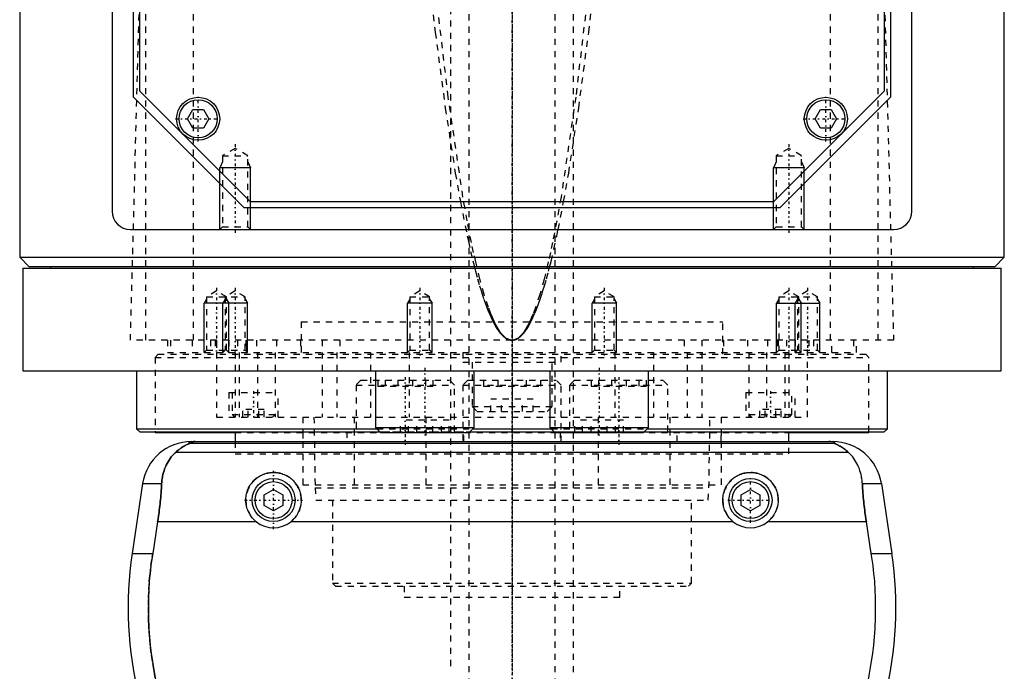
# Model space of a CAD drawing. Extents: x -90 to 90, y -97 to 327.
# Tile 3 of 10: x -80 to 80, y -37 to 69. Entities that reach past the tile are written whole.
import ezdxf

# ---------------------------------------------------------------- set-up
doc = ezdxf.new("R2010")
doc.units = 0
doc.linetypes.add('CENTER', pattern=[1.5, 0.45, -0.5, 0.05, -0.5])
doc.linetypes.add('DASHED', pattern=[2, 1, -1])
for name, color, linetype in [('AM_0', 7, 'CONTINUOUS'), ('AM_10', 7, 'CONTINUOUS'), ('AM_3', 7, 'DASHED'), ('AM_7', 7, 'CENTER')]:
    doc.layers.add(name, color=color, linetype=linetype)

msp = doc.modelspace()

# ---------------------------------------------------------------- linework, layer by layer
at = {"layer": 'AM_0', "color": 7, "linetype": 'CONTINUOUS'}
for p, q in [((-80, 291.5), (-80, 30)), ((-65, 292.5), (-65, 37.5)), ((65, 37.5), (65, 292.5)), ((80, 30), (80, 291.5)), ((-61.5, 56), (-61.5, 141.02)), ((61.5, 141.02), (61.5, 56)), ((-60.5, 57), (-60.5, 139.35)), ((60.5, 139.35), (60.5, 57)), ((-43.5, 38), (-61.5, 56)), ((-42.5, 39), (-60.5, 57)), ((60.5, 57), (42.5, 39)), ((61.5, 56), (43.5, 38)), ((-52.73, 52.5), (-51.87, 54)), ((-51.87, 54), (-50.13, 54)), ((-50.13, 54), (-49.27, 52.5)), ((49.27, 52.5), (50.13, 54)), ((50.13, 54), (51.87, 54)), ((51.87, 54), (52.73, 52.5)), ((-51.87, 51), (-52.73, 52.5)), ((-49.27, 52.5), (-50.13, 51)), ((50.13, 51), (49.27, 52.5)), ((52.73, 52.5), (51.87, 51)), ((-50.13, 51), (-51.87, 51)), ((51.87, 51), (50.13, 51)), ((42.5, 39), (-42.5, 39)), ((43.5, 38), (-43.5, 38)), ((-62, 34.5), (62, 34.5)), ((-80, 30), (-78.5, 28.5)), ((-80, 30), (80, 30)), ((78.5, 28.5), (80, 30)), ((-79.5, 28.2), (-79.5, 11.5)), ((-79.5, 28.2), (79.5, 28.2)), ((-78.5, 28.5), (78.5, 28.5)), ((-75, 28.5), (-75, 28.2)), ((75, 28.2), (75, 28.5)), ((79.5, 11.5), (79.5, 28.2)), ((-79.5, 11.5), (79.5, 11.5)), ((-61, 11.5), (-61, 2.08)), ((-22.16, 11.5), (-22.16, 2.3)), ((-6.16, 2.3), (-6.16, 11.5)), ((6.16, 11.5), (6.16, 2.3)), ((22.16, 2.3), (22.16, 11.5)), ((61, 2.08), (61, 11.5)), ((-61, 2.08), (-60.5, 1.58)), ((-61, 2.08), (-21.94, 2.08)), ((-22.16, 2.3), (-21.36, 1.5)), ((-22.16, 2.3), (-6.16, 2.3)), ((-6.96, 1.5), (-6.16, 2.3)), ((-6.38, 2.08), (6.38, 2.08)), ((6.16, 2.3), (6.96, 1.5)), ((6.16, 2.3), (22.16, 2.3)), ((21.36, 1.5), (22.16, 2.3)), ((21.94, 2.08), (61, 2.08)), ((60.5, 1.58), (61, 2.08)), ((-60.5, 1.58), (-21.44, 1.58)), ((-58, 1.58), (-58, 1.5)), ((-58, 1.5), (-45.03, 1.5)), ((-52.11, 0), (52.11, 0)), ((-45, 1.58), (-45, 0)), ((-21.36, 1.5), (-6.96, 1.5)), ((-6.88, 1.58), (6.88, 1.58)), ((6.96, 1.5), (21.36, 1.5)), ((21.44, 1.58), (60.5, 1.58)), ((45, 0), (45, 1.58)), ((45.03, 1.5), (58, 1.5)), ((58, 1.5), (58, 1.58)), ((-52.38, -0.25), (52.38, -0.25)), ((-54.6, -1.69), (54.6, -1.69)), ((-60.02, -6.81), (-61.72, -18.16)), ((-60.02, -6.81), (-56.93, -6.81)), ((-40.25, -8.63), (-38.75, -7.77)), ((-38.75, -7.77), (-37.25, -8.63)), ((37.25, -8.63), (38.75, -7.77)), ((38.75, -7.77), (40.25, -8.63)), ((56.93, -6.81), (60.02, -6.81)), ((60.02, -6.81), (61.72, -18.16)), ((-40.25, -10.37), (-40.25, -8.63)), ((-37.25, -8.63), (-37.25, -10.37)), ((37.25, -10.37), (37.25, -8.63)), ((40.25, -8.63), (40.25, -10.37)), ((-38.75, -11.23), (-40.25, -10.37)), ((-37.25, -10.37), (-38.75, -11.23)), ((38.75, -11.23), (37.25, -10.37)), ((40.25, -10.37), (38.75, -11.23)), ((-57.58, -13.03), (-58.39, -18.16)), ((-41.54, -13.03), (-57.58, -13.03)), ((35.96, -13.03), (-35.96, -13.03)), ((57.58, -13.03), (41.54, -13.03)), ((58.39, -18.16), (57.58, -13.03)), ((-61.72, -18.16), (-58.39, -18.16)), ((58.39, -18.16), (61.72, -18.16))]:
    msp.add_line(p, q, dxfattribs=at)
for points in [[(-51.49, 0, 0), (-51.5, 0, 0), (-51.51, 0, 0), (-51.52, 0, 0), (-51.52, 0, 0), (-51.53, 0, 0), (-51.53, 0, 0), (-51.54, 0, 0), (-51.55, 0, 0), (-51.56, 0, 0), (-51.57, 0, 0), (-51.57, 0, 0), (-51.58, 0, 0), (-51.59, 0, 0), (-51.6, 0, 0), (-51.6, 0, 0), (-51.61, 0, 0), (-51.62, 0, 0), (-51.63, 0, 0), (-51.63, 0, 0), (-51.64, 0, 0), (-51.65, 0, 0), (-51.65, 0, 0), (-51.66, 0, 0), (-51.67, 0, 0), (-51.67, 0, 0), (-51.68, 0, 0), (-51.68, 0, 0), (-51.69, 0, 0), (-51.7, 0, 0), (-51.7, 0, 0), (-51.71, 0, 0), (-51.72, 0, 0), (-51.72, 0, 0), (-51.73, 0, 0), (-51.73, 0, 0), (-51.74, 0, 0), (-51.75, 0, 0), (-51.76, 0, 0), (-51.76, -0.01, 0), (-51.77, -0.01, 0), (-51.77, -0.01, 0), (-51.78, -0.01, 0), (-51.78, -0.01, 0), (-51.79, -0.01, 0), (-51.8, -0.01, 0), (-51.8, -0.01, 0), (-51.81, -0.01, 0), (-51.81, -0.01, 0), (-51.82, -0.01, 0), (-51.82, -0.01, 0), (-51.84, -0.01, 0), (-51.87, -0.01, 0), (-51.89, -0.01, 0), (-51.91, -0.01, 0), (-51.93, -0.01, 0), (-51.96, -0.02, 0), (-51.99, -0.02, 0), (-52.01, -0.02, 0), (-52.04, -0.02, 0), (-52.05, -0.03, 0), (-52.06, -0.03, 0), (-52.08, -0.03, 0), (-52.1, -0.03, 0), (-52.1, -0.03, 0), (-52.11, -0.03, 0), (-52.13, -0.04, 0), (-52.15, -0.04, 0), (-52.15, -0.04, 0), (-52.16, -0.04, 0), (-52.17, -0.04, 0), (-52.19, -0.04, 0), (-52.23, -0.05, 0), (-52.3, -0.07, 0), (-52.35, -0.08, 0), (-52.39, -0.1, 0), (-52.41, -0.11, 0), (-52.42, -0.12, 0), (-52.43, -0.13, 0), (-52.45, -0.14, 0), (-52.45, -0.16, 0), (-52.45, -0.17, 0), (-52.45, -0.19, 0), (-52.44, -0.2, 0), (-52.44, -0.21, 0), (-52.43, -0.22, 0), (-52.41, -0.23, 0), (-52.39, -0.25, 0), (-52.38, -0.25, 0)], [(52.38, -0.25, 0), (52.39, -0.25, 0), (52.41, -0.23, 0), (52.43, -0.22, 0), (52.44, -0.21, 0), (52.44, -0.2, 0), (52.45, -0.19, 0), (52.45, -0.17, 0), (52.45, -0.16, 0), (52.45, -0.14, 0), (52.43, -0.13, 0), (52.42, -0.12, 0), (52.41, -0.11, 0), (52.39, -0.1, 0), (52.35, -0.08, 0), (52.3, -0.07, 0), (52.23, -0.05, 0), (52.19, -0.04, 0), (52.17, -0.04, 0), (52.16, -0.04, 0), (52.15, -0.04, 0), (52.15, -0.04, 0), (52.13, -0.04, 0), (52.11, -0.03, 0), (52.1, -0.03, 0), (52.1, -0.03, 0), (52.08, -0.03, 0), (52.06, -0.03, 0), (52.05, -0.03, 0), (52.04, -0.02, 0), (52.01, -0.02, 0), (51.99, -0.02, 0), (51.96, -0.02, 0), (51.93, -0.01, 0), (51.91, -0.01, 0), (51.89, -0.01, 0), (51.87, -0.01, 0), (51.84, -0.01, 0), (51.82, -0.01, 0), (51.82, -0.01, 0), (51.81, -0.01, 0), (51.81, -0.01, 0), (51.8, -0.01, 0), (51.8, -0.01, 0), (51.79, -0.01, 0), (51.78, -0.01, 0), (51.78, -0.01, 0), (51.77, -0.01, 0), (51.77, -0.01, 0), (51.76, -0.01, 0), (51.76, 0, 0), (51.75, 0, 0), (51.74, 0, 0), (51.73, 0, 0), (51.73, 0, 0), (51.72, 0, 0), (51.72, 0, 0), (51.71, 0, 0), (51.7, 0, 0), (51.7, 0, 0), (51.69, 0, 0), (51.68, 0, 0), (51.68, 0, 0), (51.67, 0, 0), (51.67, 0, 0), (51.66, 0, 0), (51.65, 0, 0), (51.65, 0, 0), (51.64, 0, 0), (51.63, 0, 0), (51.63, 0, 0), (51.62, 0, 0), (51.61, 0, 0), (51.6, 0, 0), (51.6, 0, 0), (51.59, 0, 0), (51.58, 0, 0), (51.57, 0, 0), (51.57, 0, 0), (51.56, 0, 0), (51.55, 0, 0), (51.54, 0, 0), (51.53, 0, 0), (51.53, 0, 0), (51.52, 0, 0), (51.52, 0, 0), (51.51, 0, 0), (51.5, 0, 0), (51.49, 0, 0)], [(-52.38, -0.25, 0), (-52.38, -0.25, 0), (-52.38, -0.26, 0), (-52.38, -0.26, 0), (-52.38, -0.26, 0), (-52.38, -0.26, 0), (-52.38, -0.26, 0), (-52.38, -0.27, 0), (-52.38, -0.27, 0), (-52.38, -0.27, 0), (-52.39, -0.27, 0), (-52.39, -0.28, 0), (-52.39, -0.28, 0), (-52.4, -0.28, 0), (-52.41, -0.28, 0), (-52.41, -0.29, 0), (-52.42, -0.29, 0), (-52.43, -0.3, 0), (-52.43, -0.3, 0), (-52.44, -0.3, 0), (-52.45, -0.31, 0), (-52.46, -0.31, 0), (-52.46, -0.31, 0), (-52.47, -0.32, 0), (-52.48, -0.32, 0), (-52.49, -0.33, 0), (-52.5, -0.33, 0), (-52.5, -0.33, 0), (-52.51, -0.34, 0), (-52.53, -0.34, 0), (-52.54, -0.35, 0), (-52.55, -0.35, 0), (-52.57, -0.36, 0), (-52.57, -0.36, 0), (-52.58, -0.37, 0), (-52.6, -0.37, 0), (-52.61, -0.38, 0), (-52.66, -0.4, 0), (-52.76, -0.45, 0), (-52.88, -0.51, 0), (-53, -0.57, 0), (-53.06, -0.6, 0), (-53.13, -0.64, 0), (-53.27, -0.72, 0), (-53.43, -0.81, 0), (-53.59, -0.91, 0), (-53.76, -1.02, 0), (-53.94, -1.15, 0), (-54.03, -1.21, 0), (-54.12, -1.29, 0), (-54.31, -1.44, 0), (-54.5, -1.6, 0), (-54.6, -1.69, 0)], [(54.6, -1.69, 0), (54.51, -1.61, 0), (54.32, -1.45, 0), (54.14, -1.31, 0), (54.06, -1.24, 0), (53.97, -1.17, 0), (53.8, -1.05, 0), (53.63, -0.94, 0), (53.48, -0.84, 0), (53.33, -0.75, 0), (53.18, -0.67, 0), (53.12, -0.63, 0), (53.05, -0.59, 0), (52.93, -0.53, 0), (52.81, -0.48, 0), (52.7, -0.42, 0), (52.64, -0.4, 0), (52.63, -0.39, 0), (52.61, -0.38, 0), (52.6, -0.38, 0), (52.6, -0.37, 0), (52.58, -0.37, 0), (52.57, -0.36, 0), (52.55, -0.35, 0), (52.54, -0.35, 0), (52.52, -0.34, 0), (52.52, -0.34, 0), (52.51, -0.33, 0), (52.5, -0.33, 0), (52.48, -0.32, 0), (52.48, -0.32, 0), (52.47, -0.32, 0), (52.46, -0.31, 0), (52.45, -0.31, 0), (52.44, -0.3, 0), (52.44, -0.3, 0), (52.43, -0.3, 0), (52.42, -0.29, 0), (52.41, -0.29, 0), (52.4, -0.28, 0), (52.4, -0.28, 0), (52.39, -0.28, 0), (52.39, -0.28, 0), (52.39, -0.27, 0), (52.38, -0.27, 0), (52.38, -0.27, 0), (52.38, -0.26, 0), (52.38, -0.26, 0), (52.38, -0.26, 0), (52.38, -0.26, 0), (52.38, -0.26, 0), (52.38, -0.25, 0), (52.38, -0.25, 0)], [(-54.6, -1.69, 0), (-54.72, -1.8, 0), (-54.94, -2.02, 0), (-55.16, -2.25, 0), (-55.26, -2.37, 0), (-55.36, -2.49, 0), (-55.55, -2.74, 0), (-55.73, -3, 0), (-55.9, -3.27, 0), (-56.06, -3.55, 0), (-56.2, -3.83, 0), (-56.27, -3.98, 0), (-56.33, -4.12, 0), (-56.45, -4.42, 0), (-56.55, -4.72, 0), (-56.65, -5.03, 0), (-56.73, -5.34, 0), (-56.8, -5.66, 0), (-56.82, -5.83, 0), (-56.85, -5.99, 0), (-56.89, -6.32, 0), (-56.92, -6.65, 0), (-56.93, -6.81, 0)], [(56.93, -6.81, 0), (56.92, -6.65, 0), (56.89, -6.32, 0), (56.85, -5.99, 0), (56.82, -5.83, 0), (56.8, -5.66, 0), (56.73, -5.34, 0), (56.65, -5.03, 0), (56.55, -4.72, 0), (56.45, -4.42, 0), (56.33, -4.12, 0), (56.27, -3.97, 0), (56.2, -3.83, 0), (56.06, -3.55, 0), (55.9, -3.27, 0), (55.73, -3, 0), (55.55, -2.74, 0), (55.36, -2.49, 0), (55.26, -2.37, 0), (55.16, -2.25, 0), (54.94, -2.02, 0), (54.72, -1.8, 0), (54.6, -1.69, 0)], [(-41.54, -13.03, 0), (-41.62, -12.97, 0), (-41.77, -12.83, 0), (-41.92, -12.69, 0), (-41.99, -12.62, 0), (-42.06, -12.55, 0), (-42.2, -12.39, 0), (-42.33, -12.23, 0), (-42.45, -12.06, 0), (-42.57, -11.89, 0), (-42.67, -11.7, 0), (-42.72, -11.61, 0), (-42.77, -11.52, 0), (-42.86, -11.32, 0), (-42.95, -11.13, 0), (-43.02, -10.93, 0), (-43.08, -10.73, 0), (-43.13, -10.52, 0), (-43.15, -10.42, 0), (-43.18, -10.32, 0), (-43.21, -10.11, 0), (-43.23, -9.91, 0), (-43.24, -9.81, 0), (-43.25, -9.71, 0), (-43.25, -9.51, 0), (-43.25, -9.31, 0), (-43.24, -9.21, 0), (-43.23, -9.11, 0), (-43.21, -8.91, 0), (-43.18, -8.7, 0), (-43.14, -8.5, 0), (-43.09, -8.3, 0), (-43.03, -8.1, 0), (-42.99, -8.01, 0), (-42.96, -7.91, 0), (-42.88, -7.72, 0), (-42.8, -7.53, 0), (-42.7, -7.34, 0), (-42.6, -7.17, 0), (-42.49, -6.99, 0), (-42.43, -6.91, 0), (-42.37, -6.83, 0), (-42.25, -6.67, 0), (-42.12, -6.52, 0), (-41.98, -6.37, 0), (-41.84, -6.23, 0), (-41.7, -6.1, 0), (-41.62, -6.03, 0), (-41.54, -5.97, 0), (-41.38, -5.85, 0), (-41.21, -5.73, 0), (-41.03, -5.62, 0), (-40.85, -5.52, 0), (-40.67, -5.43, 0), (-40.57, -5.38, 0), (-40.47, -5.34, 0), (-40.28, -5.27, 0), (-40.08, -5.2, 0), (-39.87, -5.14, 0), (-39.67, -5.1, 0), (-39.46, -5.06, 0), (-39.36, -5.04, 0), (-39.26, -5.03, 0), (-39.05, -5.01, 0), (-38.85, -5, 0), (-38.75, -5, 0), (-38.65, -5, 0), (-38.45, -5.01, 0), (-38.24, -5.03, 0), (-38.14, -5.04, 0), (-38.04, -5.06, 0), (-37.83, -5.1, 0), (-37.63, -5.14, 0), (-37.42, -5.2, 0), (-37.22, -5.27, 0), (-37.03, -5.34, 0), (-36.93, -5.38, 0), (-36.83, -5.43, 0), (-36.65, -5.52, 0), (-36.47, -5.62, 0), (-36.29, -5.73, 0), (-36.12, -5.85, 0), (-35.96, -5.97, 0), (-35.88, -6.03, 0), (-35.8, -6.1, 0), (-35.66, -6.23, 0), (-35.52, -6.37, 0), (-35.38, -6.52, 0), (-35.25, -6.67, 0), (-35.13, -6.83, 0), (-35.07, -6.91, 0), (-35.01, -6.99, 0), (-34.9, -7.17, 0), (-34.8, -7.34, 0), (-34.7, -7.53, 0), (-34.62, -7.72, 0), (-34.54, -7.91, 0), (-34.51, -8.01, 0), (-34.47, -8.1, 0), (-34.41, -8.3, 0), (-34.36, -8.5, 0), (-34.32, -8.7, 0), (-34.29, -8.91, 0), (-34.27, -9.11, 0), (-34.26, -9.21, 0), (-34.25, -9.31, 0), (-34.25, -9.51, 0), (-34.25, -9.71, 0), (-34.26, -9.81, 0), (-34.27, -9.91, 0), (-34.29, -10.11, 0), (-34.32, -10.32, 0), (-34.35, -10.42, 0), (-34.37, -10.52, 0), (-34.42, -10.73, 0), (-34.48, -10.93, 0), (-34.55, -11.13, 0), (-34.64, -11.32, 0), (-34.73, -11.52, 0), (-34.78, -11.61, 0), (-34.83, -11.7, 0), (-34.93, -11.89, 0), (-35.05, -12.06, 0), (-35.17, -12.23, 0), (-35.3, -12.39, 0), (-35.44, -12.55, 0), (-35.51, -12.62, 0), (-35.58, -12.69, 0), (-35.73, -12.83, 0), (-35.88, -12.97, 0), (-35.96, -13.03, 0)], [(35.96, -13.03, 0), (35.88, -12.97, 0), (35.73, -12.83, 0), (35.58, -12.69, 0), (35.51, -12.62, 0), (35.44, -12.55, 0), (35.3, -12.39, 0), (35.17, -12.23, 0), (35.05, -12.06, 0), (34.93, -11.89, 0), (34.83, -11.7, 0), (34.78, -11.61, 0), (34.73, -11.52, 0), (34.64, -11.32, 0), (34.55, -11.13, 0), (34.48, -10.93, 0), (34.42, -10.73, 0), (34.37, -10.52, 0), (34.35, -10.42, 0), (34.32, -10.32, 0), (34.29, -10.11, 0), (34.27, -9.91, 0), (34.26, -9.81, 0), (34.25, -9.71, 0), (34.25, -9.51, 0), (34.25, -9.31, 0), (34.26, -9.21, 0), (34.27, -9.11, 0), (34.29, -8.91, 0), (34.32, -8.7, 0), (34.36, -8.5, 0), (34.41, -8.3, 0), (34.47, -8.1, 0), (34.51, -8.01, 0), (34.54, -7.91, 0), (34.62, -7.72, 0), (34.7, -7.53, 0), (34.8, -7.34, 0), (34.9, -7.17, 0), (35.01, -6.99, 0), (35.07, -6.91, 0), (35.13, -6.83, 0), (35.25, -6.67, 0), (35.38, -6.52, 0), (35.52, -6.37, 0), (35.66, -6.23, 0), (35.8, -6.1, 0), (35.88, -6.03, 0), (35.96, -5.97, 0), (36.12, -5.85, 0), (36.29, -5.73, 0), (36.47, -5.62, 0), (36.65, -5.52, 0), (36.83, -5.43, 0), (36.93, -5.38, 0), (37.03, -5.34, 0), (37.22, -5.27, 0), (37.42, -5.2, 0), (37.63, -5.14, 0), (37.83, -5.1, 0), (38.04, -5.06, 0), (38.14, -5.04, 0), (38.24, -5.03, 0), (38.45, -5.01, 0), (38.65, -5, 0), (38.75, -5, 0), (38.85, -5, 0), (39.05, -5.01, 0), (39.26, -5.03, 0), (39.36, -5.04, 0), (39.46, -5.06, 0), (39.67, -5.1, 0), (39.87, -5.14, 0), (40.08, -5.2, 0), (40.28, -5.27, 0), (40.47, -5.34, 0), (40.57, -5.38, 0), (40.67, -5.43, 0), (40.85, -5.52, 0), (41.03, -5.62, 0), (41.21, -5.73, 0), (41.38, -5.85, 0), (41.54, -5.97, 0), (41.62, -6.03, 0), (41.7, -6.1, 0), (41.84, -6.23, 0), (41.98, -6.37, 0), (42.12, -6.52, 0), (42.25, -6.67, 0), (42.37, -6.83, 0), (42.43, -6.91, 0), (42.49, -6.99, 0), (42.6, -7.17, 0), (42.7, -7.34, 0), (42.8, -7.53, 0), (42.88, -7.72, 0), (42.96, -7.91, 0), (42.99, -8.01, 0), (43.03, -8.1, 0), (43.09, -8.3, 0), (43.14, -8.5, 0), (43.18, -8.7, 0), (43.21, -8.91, 0), (43.23, -9.11, 0), (43.24, -9.21, 0), (43.25, -9.31, 0), (43.25, -9.51, 0), (43.25, -9.71, 0), (43.24, -9.81, 0), (43.23, -9.91, 0), (43.21, -10.11, 0), (43.18, -10.32, 0), (43.15, -10.42, 0), (43.13, -10.52, 0), (43.08, -10.73, 0), (43.02, -10.93, 0), (42.95, -11.13, 0), (42.86, -11.32, 0), (42.77, -11.52, 0), (42.72, -11.61, 0), (42.67, -11.7, 0), (42.57, -11.89, 0), (42.45, -12.06, 0), (42.33, -12.23, 0), (42.2, -12.39, 0), (42.06, -12.55, 0), (41.99, -12.62, 0), (41.92, -12.69, 0), (41.77, -12.83, 0), (41.62, -12.97, 0), (41.54, -13.03, 0)], [(-56.93, -6.81, 0), (-56.94, -6.99, 0), (-56.96, -7.33, 0), (-56.98, -7.68, 0), (-56.99, -7.85, 0), (-57, -8.03, 0), (-57.03, -8.37, 0), (-57.06, -8.72, 0), (-57.09, -9.07, 0), (-57.12, -9.42, 0), (-57.15, -9.77, 0), (-57.17, -9.94, 0), (-57.19, -10.12, 0), (-57.23, -10.46, 0), (-57.27, -10.81, 0), (-57.31, -11.15, 0), (-57.36, -11.5, 0), (-57.4, -11.84, 0), (-57.43, -12.01, 0), (-57.45, -12.18, 0), (-57.5, -12.52, 0), (-57.55, -12.86, 0), (-57.58, -13.03, 0)], [(57.58, -13.03, 0), (57.55, -12.86, 0), (57.5, -12.52, 0), (57.45, -12.18, 0), (57.43, -12.01, 0), (57.4, -11.84, 0), (57.36, -11.5, 0), (57.31, -11.15, 0), (57.27, -10.81, 0), (57.23, -10.46, 0), (57.19, -10.12, 0), (57.17, -9.94, 0), (57.15, -9.77, 0), (57.12, -9.42, 0), (57.09, -9.07, 0), (57.06, -8.72, 0), (57.03, -8.37, 0), (57, -8.03, 0), (56.99, -7.85, 0), (56.98, -7.68, 0), (56.96, -7.33, 0), (56.94, -6.99, 0), (56.93, -6.81, 0)], [(-58.39, -18.16, 0), (-58.5, -18.82, 0), (-58.67, -20.16, 0), (-58.82, -21.48, 0), (-58.88, -22.14, 0), (-58.94, -22.8, 0), (-59.02, -24.1, 0), (-59.07, -25.38, 0), (-59.09, -26.64, 0), (-59.09, -27.88, 0), (-59.06, -29.15, 0), (-59.03, -29.79, 0), (-58.99, -30.44, 0), (-58.9, -31.75, 0), (-58.78, -33.07, 0), (-58.62, -34.4, 0), (-58.43, -35.73, 0), (-58.21, -37.05, 0), (-58.09, -37.72, 0), (-57.96, -38.38, 0), (-57.68, -39.69, 0), (-57.37, -40.98, 0), (-57.2, -41.62, 0)], [(57.2, -41.62, 0), (57.37, -40.98, 0), (57.68, -39.69, 0), (57.96, -38.38, 0), (58.09, -37.72, 0), (58.21, -37.05, 0), (58.43, -35.73, 0), (58.62, -34.4, 0), (58.78, -33.07, 0), (58.9, -31.75, 0), (58.99, -30.44, 0), (59.03, -29.79, 0), (59.06, -29.15, 0), (59.09, -27.88, 0), (59.09, -26.64, 0), (59.07, -25.38, 0), (59.02, -24.1, 0), (58.94, -22.8, 0), (58.88, -22.14, 0), (58.82, -21.48, 0), (58.67, -20.16, 0), (58.5, -18.82, 0), (58.39, -18.16, 0)]]:
    msp.add_polyline3d(points, dxfattribs=at)
for centre, radius in [((-51, 52.5), 3.5), ((51, 52.5), 3.5), ((-51, 52.5), 3.1), ((51, 52.5), 3.1), ((-38.75, -9.5), 3.5), ((38.75, -9.5), 3.5), ((-38.75, -9.5), 3), ((38.75, -9.5), 3)]:
    msp.add_circle(centre, radius, dxfattribs=at)
for centre, radius, start, end in [((-62, 37.5), 3, 180, 270), ((62, 37.5), 3, 270, 0), ((-52.11, -8), 8, 90, 171.467), ((52.11, -8), 8, 8.533, 90), ((-38.75, -9.5), 4.5, 231.7104, 308.2896), ((38.75, -9.5), 4.5, 231.7104, 308.2896), ((-2.39, -27.06), 60, 171.467, 194.0378), ((2.39, -27.06), 60, 345.9622, 8.533)]:
    msp.add_arc(centre, radius, start, end, dxfattribs=at)
at = {"layer": 'AM_10', "color": 7, "linetype": 'CONTINUOUS'}
for p, q in [((-47.07, 45.5), (-47.5, 44.5)), ((-42.93, 45.5), (-42.5, 44.5)), ((42.93, 45.5), (42.5, 44.5)), ((47.07, 45.5), (47.5, 44.5)), ((-42.5, 44.5), (-47.5, 44.5)), ((-47.5, 34.5), (-47.5, 44.5)), ((-42.5, 34.5), (-42.5, 44.5)), ((47.5, 44.5), (42.5, 44.5)), ((42.5, 34.5), (42.5, 44.5)), ((47.5, 34.5), (47.5, 44.5)), ((-49.62, 23.16), (-50, 22.5)), ((-50, 14.5), (-50, 22.5)), ((-43, 22.5), (-50, 22.5)), ((-46.62, 23.16), (-47, 22.5)), ((-47, 14.5), (-47, 22.5)), ((-46.38, 23.16), (-46, 22.5)), ((-46, 14.5), (-46, 22.5)), ((-43.38, 23.16), (-43, 22.5)), ((-43, 14.5), (-43, 22.5)), ((-16.62, 23.16), (-17, 22.5)), ((-13, 22.5), (-17, 22.5)), ((-17, 14.5), (-17, 22.5)), ((-13.38, 23.16), (-13, 22.5)), ((-13, 14.5), (-13, 22.5)), ((13.38, 23.16), (13, 22.5)), ((17, 22.5), (13, 22.5)), ((13, 14.5), (13, 22.5)), ((16.62, 23.16), (17, 22.5)), ((17, 14.5), (17, 22.5)), ((43.38, 23.16), (43, 22.5)), ((43, 14.5), (43, 22.5)), ((43, 22.5), (50, 22.5)), ((46.38, 23.16), (46, 22.5)), ((46, 14.5), (46, 22.5)), ((46.62, 23.16), (47, 22.5)), ((47, 14.5), (47, 22.5)), ((49.62, 23.16), (50, 22.5)), ((50, 14.5), (50, 22.5))]:
    msp.add_line(p, q, dxfattribs=at)
at = {"layer": 'AM_3', "color": 6, "linetype": 'DASHED'}
for p, q in [((-7, 307.5), (-7, -77.5)), ((7, -77.5), (7, 307.5)), ((-10, 296.5), (-10, -37.5)), ((10, -37.5), (10, 296.5)), ((-51.74, 16.5), (-51.74, 77.05)), ((51.74, 16.5), (51.74, 77.05)), ((-59.5, 16.5), (-59.5, 75.49)), ((59.5, 16.5), (59.5, 75.49)), ((-62, 16.5), (-60.5, 73.35)), ((60.5, 73.35), (62, 16.5)), ((-45, 47.69), (-47.07, 46.5)), ((-47.07, 46.5), (-47.07, 34.93)), ((-47.07, 46.5), (-42.93, 46.5)), ((-42.93, 46.5), (-45, 47.69)), ((-42.93, 34.93), (-42.93, 46.5)), ((45, 47.69), (42.93, 46.5)), ((42.93, 46.5), (42.93, 34.93)), ((42.93, 46.5), (47.07, 46.5)), ((47.07, 46.5), (45, 47.69)), ((47.07, 34.93), (47.07, 46.5)), ((-8.39, 39.04), (-7.27, 33.39)), ((7.5, 34.51), (8.39, 39.04)), ((-47.07, 34.93), (-47.5, 34.5)), ((-47.07, 34.93), (-42.93, 34.93)), ((-42.5, 34.5), (-42.93, 34.93)), ((42.93, 34.93), (42.5, 34.5)), ((42.93, 34.93), (47.07, 34.93)), ((47.5, 34.5), (47.07, 34.93)), ((-6.17, 28.66), (-6.1, 28.39)), ((-48, 24.5), (-49.62, 23.56)), ((-46.38, 23.56), (-48, 24.5)), ((-45, 24.5), (-46.62, 23.56)), ((-43.38, 23.56), (-45, 24.5)), ((-15, 24.5), (-16.62, 23.56)), ((-13.38, 23.56), (-15, 24.5)), ((15, 24.5), (13.38, 23.56)), ((16.62, 23.56), (15, 24.5)), ((45, 24.5), (43.38, 23.56)), ((46.62, 23.56), (45, 24.5)), ((48, 24.5), (46.38, 23.56)), ((49.62, 23.56), (48, 24.5)), ((-49.62, 23.56), (-49.62, 14.88)), ((-49.62, 23.56), (-43.38, 23.56)), ((-46.62, 23.56), (-46.62, 14.88)), ((-46.38, 14.88), (-46.38, 23.56)), ((-43.38, 14.88), (-43.38, 23.56)), ((-16.62, 23.56), (-16.62, 14.88)), ((-16.62, 23.56), (-13.38, 23.56)), ((-13.38, 14.88), (-13.38, 23.56)), ((13.38, 23.56), (13.38, 14.88)), ((13.38, 23.56), (16.62, 23.56)), ((16.62, 14.88), (16.62, 23.56)), ((43.38, 23.56), (43.38, 14.88)), ((43.38, 23.56), (49.62, 23.56)), ((46.38, 23.56), (46.38, 14.88)), ((46.62, 14.88), (46.62, 23.56)), ((49.62, 14.88), (49.62, 23.56)), ((-34.25, 19.5), (34.25, 19.5)), ((-34.25, 19.5), (-34.25, 14.2)), ((-34.25, 19.5), (0, 19.5)), ((34.25, 14.2), (34.25, 19.5)), ((62, 16.5), (-62, 16.5)), ((-56, 16.5), (-56, 14.5)), ((-55.47, 16.5), (-55.47, 14.5)), ((-52, 16.5), (-52, 14.5)), ((-49, 16.5), (-49, 14.5)), ((-48.25, 16.5), (-48.25, 14.5)), ((-48, 16.5), (-48, 4)), ((-46, 16.5), (-46, 14.5)), ((-44.59, 16.5), (-44.59, 14.5)), ((-43.24, 16.5), (-43.24, 14.5)), ((-43.09, 14.5), (-43.09, 16.5)), ((-41.5, 16.5), (-41.5, 14.5)), ((-38.29, 16.5), (-38.29, 14.5)), ((-34.38, 16.5), (-34.38, 14.5)), ((-30.84, 16.5), (-30.84, 14.5)), ((-28, 16.5), (-28, 14.5)), ((28, 16.5), (28, 14.5)), ((30.84, 16.5), (30.84, 14.5)), ((34.38, 16.5), (34.38, 14.5)), ((38.29, 16.5), (38.29, 14.5)), ((41.5, 16.5), (41.5, 14.5)), ((43.09, 16.5), (43.09, 14.5)), ((43.24, 16.5), (43.24, 14.5)), ((44.59, 16.5), (44.59, 14.5)), ((46, 16.5), (46, 14.5)), ((48, 4), (48, 16.5)), ((48.25, 16.5), (48.25, 14.5)), ((49, 16.5), (49, 14.5)), ((52, 14.5), (52, 16.5)), ((55.47, 16.5), (55.47, 14.5)), ((56, 14.5), (56, 16.5)), ((-56, 14.5), (56, 14.5)), ((-49.62, 14.88), (-50, 14.5)), ((-49.62, 14.88), (-43.38, 14.88)), ((-46.62, 14.88), (-47, 14.5)), ((-46, 14.5), (-46.38, 14.88)), ((-45, 14.5), (-45, 4)), ((-44.34, 14.5), (-44.34, 4)), ((-43, 14.5), (-43.38, 14.88)), ((-41.36, 14.5), (-41.36, 4)), ((-38.5, 14.5), (-38.5, 4)), ((-30.85, 14.5), (-30.85, 4)), ((-28.48, 14.5), (-28.48, 4)), ((-23, 14.5), (-23, 4)), ((-16.62, 14.88), (-17, 14.5)), ((-16.7, 14.5), (-16.7, 4)), ((-16.62, 14.88), (-13.38, 14.88)), ((-13, 14.5), (-13.38, 14.88)), ((-8, 14.5), (-8, 12.9)), ((0, 14.5), (0, 4)), ((8, 12.9), (8, 14.5)), ((13.38, 14.88), (13, 14.5)), ((13.38, 14.88), (16.62, 14.88)), ((17, 14.5), (16.62, 14.88)), ((16.7, 14.5), (16.7, 4)), ((23, 14.5), (23, 4)), ((28.48, 14.5), (28.48, 4)), ((30.85, 14.5), (30.85, 4)), ((38.5, 14.5), (38.5, 4)), ((41.36, 14.5), (41.36, 4)), ((43.38, 14.88), (43, 14.5)), ((43.38, 14.88), (49.62, 14.88)), ((44.34, 14.5), (44.34, 4)), ((45, 14.5), (45, 4)), ((46.38, 14.88), (46, 14.5)), ((47, 14.5), (46.62, 14.88)), ((50, 14.5), (49.62, 14.88)), ((-57.5, 14.2), (-58, 13.7)), ((-58, 13.7), (-58, 1.58)), ((-58, 13.7), (58, 13.7)), ((-57.5, 14.2), (57.5, 14.2)), ((-8, 12.9), (8, 12.9)), ((-6.5, 12.9), (-6.5, 5.7)), ((6.5, 5.7), (6.5, 12.9)), ((58, 13.7), (57.5, 14.2)), ((58, 1.58), (58, 13.7)), ((-24.54, 10), (-25.34, 9.2)), ((-24.54, 10), (-10.14, 10)), ((-21.8, 10), (-21.8, 9)), ((-20.61, 10), (-20.61, 9)), ((-18.54, 10), (-18.54, 9)), ((-16.15, 10), (-16.15, 9)), ((-14.07, 10), (-14.07, 9)), ((-12.88, 10), (-12.88, 9)), ((-9.34, 9.2), (-10.14, 10)), ((-7.2, 10), (-8, 9.2)), ((-7.2, 10), (7.2, 10)), ((-4.62, 10), (-4.62, 9)), ((-2.31, 10), (-2.31, 9)), ((2.31, 10), (2.31, 9)), ((4.62, 10), (4.62, 9)), ((8, 9.2), (7.2, 10)), ((10.14, 10), (9.34, 9.2)), ((10.14, 10), (24.54, 10)), ((12.88, 10), (12.88, 9)), ((14.07, 10), (14.07, 9)), ((16.15, 10), (16.15, 9)), ((18.54, 10), (18.54, 9)), ((20.61, 10), (20.61, 9)), ((21.8, 10), (21.8, 9)), ((25.34, 9.2), (24.54, 10)), ((-46, 8), (-46, 4)), ((-46, 8), (-38, 8)), ((-45.5, 8), (-45.5, 4.4)), ((-38, 4), (-38, 8)), ((-25.34, 9.2), (-25.34, 1.6)), ((-25.34, 9.2), (-9.34, 9.2)), ((-21.8, 9), (-12.88, 9)), ((-9.34, 1.6), (-9.34, 9.2)), ((-8, 9.2), (-8, 0)), ((-8, 9.2), (8, 9.2)), ((-4.62, 9), (4.62, 9)), ((8, 0), (8, 9.2)), ((9.34, 9.2), (9.34, 1.6)), ((9.34, 9.2), (25.34, 9.2)), ((12.88, 9), (21.8, 9)), ((25.34, 1.6), (25.34, 9.2)), ((38, 8), (38, 4)), ((38, 8), (46, 8)), ((45.5, 4.4), (45.5, 8)), ((46, 4), (46, 8)), ((-3.46, 4.9), (-3.46, 6.9)), ((3.46, 6.9), (-3.46, 6.9)), ((-1.73, 4.9), (-1.73, 6.9)), ((1.73, 4.9), (1.73, 6.9)), ((3.46, 4.9), (3.46, 6.9)), ((-43.73, 4), (-43.73, 5.25)), ((-40.27, 5.25), (-43.73, 5.25)), ((-42.87, 4), (-42.87, 5.25)), ((-41.13, 4), (-41.13, 5.25)), ((-40.27, 4), (-40.27, 5.25)), ((-6.5, 5.7), (-5.7, 4.9)), ((-6.5, 5.7), (6.5, 5.7)), ((-5.7, 4.9), (5.7, 4.9)), ((5.7, 4.9), (6.5, 5.7)), ((40.27, 4), (40.27, 5.25)), ((43.73, 5.25), (40.27, 5.25)), ((41.13, 4), (41.13, 5.25)), ((42.87, 4), (42.87, 5.25)), ((43.73, 4), (43.73, 5.25)), ((-48, 4), (48, 4)), ((-45.5, 4.4), (-45.1, 4)), ((-45.5, 4.4), (-38.5, 4.4)), ((-38.9, 4), (-38.5, 4.4)), ((-34, 4), (-34, -7)), ((-32.18, 4), (-32, -7.5)), ((-25.65, 4), (-25.65, -7)), ((-18.12, 1.5), (-18.12, 3.5)), ((-10.19, 3.5), (-18.12, 3.5)), ((-16.83, 1.5), (-16.83, 3.5)), ((-15.44, 1.5), (-15.44, 3.5)), ((-13.98, 4), (-13.98, -7)), ((-12.87, 1.5), (-12.87, 3.5)), ((-11.48, 1.5), (-11.48, 3.5)), ((-10.19, 1.5), (-10.19, 3.5)), ((10.19, 1.5), (10.19, 3.5)), ((18.12, 3.5), (10.19, 3.5)), ((11.48, 1.5), (11.48, 3.5)), ((12.87, 1.5), (12.87, 3.5)), ((13.98, 4), (13.98, -7)), ((15.44, 1.5), (15.44, 3.5)), ((16.83, 1.5), (16.83, 3.5)), ((18.12, 1.5), (18.12, 3.5)), ((25.65, 4), (25.65, -7)), ((32, -7.5), (32.18, 4)), ((34, 4), (34, -7)), ((38.5, 4.4), (38.9, 4)), ((38.5, 4.4), (45.5, 4.4)), ((45.1, 4), (45.5, 4.4)), ((-21.94, 2.08), (-6.38, 2.08)), ((6.38, 2.08), (21.94, 2.08)), ((-45.03, 1.5), (-21.36, 1.5)), ((-45, 0), (-45, -2)), ((-34, 1.5), (-34, 0)), ((-26.84, 1.6), (-26.84, 0)), ((-26.84, 1.6), (-7.84, 1.6)), ((-21.44, 1.58), (-6.88, 1.58)), ((-17.73, 1.6), (-17.73, 1.5)), ((-17.73, 1.5), (45.03, 1.5)), ((-12.26, 1.5), (-12.26, 1.6)), ((-7.84, 0), (-7.84, 1.6)), ((6.88, 1.58), (21.44, 1.58)), ((7.84, 1.6), (7.84, 0)), ((7.84, 1.6), (26.84, 1.6)), ((12.26, 1.6), (12.26, 1.5)), ((17.73, 1.5), (17.73, 1.6)), ((26.84, 0), (26.84, 1.6)), ((34, 0), (34, 1.5)), ((45, -2), (45, 0)), ((-45, -2), (45, -2)), ((-45, -2), (45, -2)), ((-34, -7), (34, -7)), ((-32, -7.5), (-31.9, -9.5)), ((-32, -7.5), (32, -7.5)), ((31.9, -9.5), (32, -7.5)), ((-31.9, -9.5), (31.9, -9.5)), ((-29.18, -9.5), (-29.18, -23)), ((29.18, -23), (29.18, -9.5)), ((-29.18, -23), (-28.68, -23.5)), ((-29.18, -23), (29.18, -23)), ((-28.68, -23.5), (28.68, -23.5)), ((-17.5, -23.5), (-17.5, -25.3)), ((17.5, -25.3), (17.5, -23.5)), ((28.68, -23.5), (29.18, -23)), ((-17.5, -25.3), (17.5, -25.3))]:
    msp.add_line(p, q, dxfattribs=at)
for points in [[(-13.28, 73.35, 0), (-12.47, 66.56, 0), (-10.84, 54.26, 0), (-9.21, 43.68, 0), (-8.39, 39.04, 0)], [(0, 16.5, 0), (-0.01, 16.5, 0), (-0.03, 16.5, 0), (-0.05, 16.5, 0), (-0.06, 16.5, 0), (-0.07, 16.5, 0), (-0.09, 16.5, 0), (-0.11, 16.5, 0), (-0.13, 16.51, 0), (-0.14, 16.51, 0), (-0.16, 16.51, 0), (-0.17, 16.51, 0), (-0.18, 16.51, 0), (-0.2, 16.51, 0), (-0.22, 16.52, 0), (-0.24, 16.52, 0), (-0.26, 16.52, 0), (-0.28, 16.53, 0), (-0.29, 16.53, 0), (-0.3, 16.53, 0), (-0.32, 16.54, 0), (-0.34, 16.54, 0), (-0.35, 16.54, 0), (-0.36, 16.55, 0), (-0.38, 16.55, 0), (-0.4, 16.56, 0), (-0.41, 16.56, 0), (-0.42, 16.56, 0), (-0.43, 16.57, 0), (-0.45, 16.58, 0), (-0.47, 16.58, 0), (-0.49, 16.59, 0), (-0.51, 16.6, 0), (-0.52, 16.6, 0), (-0.53, 16.6, 0), (-0.55, 16.61, 0), (-0.57, 16.62, 0), (-0.59, 16.63, 0), (-0.61, 16.63, 0), (-0.63, 16.64, 0), (-0.64, 16.65, 0), (-0.65, 16.65, 0), (-0.67, 16.66, 0), (-0.69, 16.67, 0), (-0.75, 16.71, 0), (-0.87, 16.78, 0), (-0.99, 16.85, 0), (-1.04, 16.9, 0), (-1.1, 16.94, 0), (-1.22, 17.04, 0), (-1.33, 17.15, 0), (-1.45, 17.27, 0), (-1.56, 17.39, 0), (-1.68, 17.53, 0), (-1.74, 17.6, 0), (-1.8, 17.68, 0), (-1.91, 17.83, 0), (-2.03, 18, 0), (-2.09, 18.09, 0), (-2.14, 18.18, 0), (-2.26, 18.36, 0), (-2.38, 18.56, 0), (-2.43, 18.66, 0), (-2.49, 18.76, 0), (-2.61, 18.98, 0), (-2.72, 19.2, 0), (-2.84, 19.44, 0), (-2.95, 19.68, 0), (-3.07, 19.94, 0), (-3.13, 20.07, 0), (-3.19, 20.2, 0), (-3.3, 20.48, 0), (-3.42, 20.76, 0), (-3.82, 21.83, 0), (-4.52, 23.94, 0), (-5.21, 26.41, 0), (-5.9, 29.22, 0), (-6.24, 30.76, 0), (-6.59, 32.39, 0), (-7.28, 35.91, 0), (-7.97, 39.77, 0), (-10.36, 56.04, 0), (-12.4, 73.35, 0)], [(12.4, 73.35, 0), (10.36, 56.04, 0), (7.97, 39.77, 0), (7.28, 35.91, 0), (6.59, 32.39, 0), (6.24, 30.76, 0), (5.9, 29.22, 0), (5.21, 26.41, 0), (4.52, 23.94, 0), (3.82, 21.83, 0), (3.42, 20.76, 0), (3.3, 20.48, 0), (3.19, 20.2, 0), (3.13, 20.07, 0), (3.07, 19.94, 0), (2.95, 19.68, 0), (2.84, 19.44, 0), (2.72, 19.2, 0), (2.61, 18.98, 0), (2.49, 18.76, 0), (2.43, 18.66, 0), (2.38, 18.56, 0), (2.26, 18.36, 0), (2.14, 18.18, 0), (2.09, 18.09, 0), (2.03, 18, 0), (1.91, 17.83, 0), (1.8, 17.68, 0), (1.74, 17.6, 0), (1.68, 17.53, 0), (1.56, 17.39, 0), (1.45, 17.27, 0), (1.33, 17.15, 0), (1.22, 17.04, 0), (1.1, 16.94, 0), (1.04, 16.9, 0), (0.99, 16.85, 0), (0.87, 16.78, 0), (0.75, 16.71, 0), (0.64, 16.65, 0), (0.57, 16.62, 0), (0.55, 16.61, 0), (0.53, 16.6, 0), (0.52, 16.6, 0), (0.51, 16.6, 0), (0.49, 16.59, 0), (0.47, 16.58, 0), (0.45, 16.58, 0), (0.43, 16.57, 0), (0.42, 16.56, 0), (0.41, 16.56, 0), (0.4, 16.56, 0), (0.38, 16.55, 0), (0.36, 16.55, 0), (0.35, 16.54, 0), (0.34, 16.54, 0), (0.32, 16.54, 0), (0.3, 16.53, 0), (0.29, 16.53, 0), (0.28, 16.53, 0), (0.26, 16.52, 0), (0.24, 16.52, 0), (0.22, 16.52, 0), (0.2, 16.51, 0), (0.18, 16.51, 0), (0.17, 16.51, 0), (0.16, 16.51, 0), (0.14, 16.51, 0), (0.13, 16.51, 0), (0.11, 16.5, 0), (0.09, 16.5, 0), (0.07, 16.5, 0), (0.06, 16.5, 0), (0.05, 16.5, 0), (0.03, 16.5, 0), (0.01, 16.5, 0), (0, 16.5, 0)], [(8.39, 39.04, 0), (9.21, 43.68, 0), (10.84, 54.26, 0), (12.47, 66.56, 0), (13.28, 73.35, 0)], [(6.1, 28.39, 0), (6.34, 29.32, 0), (6.8, 31.29, 0), (7.27, 33.4, 0), (7.5, 34.51, 0)], [(-7.27, 33.39, 0), (-7.09, 32.55, 0), (-6.72, 30.93, 0), (-6.35, 29.4, 0), (-6.17, 28.66, 0)], [(-6.1, 28.39, 0), (-5.93, 27.74, 0), (-5.6, 26.49, 0), (-5.26, 25.32, 0), (-5.09, 24.76, 0), (-4.92, 24.22, 0), (-4.58, 23.19, 0), (-4.24, 22.24, 0), (-3.9, 21.36, 0), (-3.56, 20.55, 0), (-3.22, 19.81, 0), (-3.06, 19.47, 0), (-2.89, 19.15, 0), (-2.55, 18.57, 0), (-2.35, 18.26, 0), (-2.29, 18.17, 0), (-2.24, 18.09, 0), (-2.21, 18.05, 0), (-2.18, 18.01, 0), (-2.12, 17.93, 0), (-2.07, 17.86, 0), (-2.01, 17.79, 0), (-1.95, 17.71, 0), (-1.9, 17.64, 0), (-1.87, 17.61, 0), (-1.84, 17.58, 0), (-1.78, 17.51, 0), (-1.73, 17.45, 0), (-1.67, 17.39, 0), (-1.61, 17.33, 0), (-1.56, 17.27, 0), (-1.53, 17.24, 0), (-1.5, 17.22, 0), (-1.44, 17.16, 0), (-1.39, 17.11, 0), (-1.33, 17.06, 0), (-1.27, 17.02, 0), (-1.22, 16.97, 0), (-1.19, 16.95, 0), (-1.16, 16.93, 0), (-1.1, 16.89, 0), (-1.05, 16.85, 0), (-1.02, 16.83, 0), (-0.99, 16.81, 0), (-0.93, 16.78, 0), (-0.88, 16.75, 0), (-0.85, 16.73, 0), (-0.82, 16.71, 0), (-0.76, 16.69, 0), (-0.71, 16.66, 0), (-0.65, 16.63, 0), (-0.59, 16.61, 0), (-0.54, 16.59, 0), (-0.51, 16.58, 0), (-0.48, 16.57, 0), (-0.42, 16.56, 0), (-0.37, 16.54, 0), (-0.31, 16.53, 0), (-0.25, 16.52, 0), (-0.2, 16.51, 0), (-0.17, 16.51, 0), (-0.14, 16.51, 0), (-0.08, 16.5, 0), (-0.03, 16.5, 0), (0, 16.5, 0)], [(0, 16.5, 0), (0.03, 16.5, 0), (0.08, 16.5, 0), (0.14, 16.51, 0), (0.17, 16.51, 0), (0.2, 16.51, 0), (0.25, 16.52, 0), (0.31, 16.53, 0), (0.37, 16.54, 0), (0.42, 16.56, 0), (0.48, 16.57, 0), (0.51, 16.58, 0), (0.54, 16.59, 0), (0.59, 16.61, 0), (0.65, 16.63, 0), (0.71, 16.66, 0), (0.76, 16.69, 0), (0.82, 16.71, 0), (0.85, 16.73, 0), (0.88, 16.75, 0), (0.93, 16.78, 0), (0.99, 16.81, 0), (1.02, 16.83, 0), (1.05, 16.85, 0), (1.1, 16.89, 0), (1.16, 16.93, 0), (1.19, 16.95, 0), (1.22, 16.97, 0), (1.27, 17.02, 0), (1.33, 17.06, 0), (1.39, 17.11, 0), (1.44, 17.16, 0), (1.5, 17.22, 0), (1.53, 17.24, 0), (1.56, 17.27, 0), (1.61, 17.33, 0), (1.67, 17.39, 0), (1.73, 17.45, 0), (1.78, 17.51, 0), (1.84, 17.58, 0), (1.87, 17.61, 0), (1.9, 17.64, 0), (1.95, 17.71, 0), (2.01, 17.79, 0), (2.07, 17.86, 0), (2.12, 17.93, 0), (2.18, 18.01, 0), (2.21, 18.05, 0), (2.24, 18.09, 0), (2.29, 18.17, 0), (2.35, 18.26, 0), (2.55, 18.57, 0), (2.89, 19.15, 0), (3.06, 19.47, 0), (3.22, 19.81, 0), (3.56, 20.55, 0), (3.9, 21.36, 0), (4.24, 22.24, 0), (4.58, 23.19, 0), (4.92, 24.22, 0), (5.09, 24.76, 0), (5.26, 25.32, 0), (5.6, 26.49, 0), (5.93, 27.74, 0), (6.1, 28.39, 0)], [(-52.38, -0.25, 0), (-52.39, -0.25, 0), (-52.41, -0.23, 0), (-52.43, -0.22, 0), (-52.44, -0.21, 0), (-52.44, -0.2, 0), (-52.45, -0.19, 0), (-52.45, -0.17, 0), (-52.45, -0.16, 0), (-52.45, -0.14, 0), (-52.43, -0.13, 0), (-52.42, -0.12, 0), (-52.41, -0.11, 0), (-52.39, -0.1, 0), (-52.35, -0.08, 0), (-52.3, -0.07, 0), (-52.23, -0.05, 0), (-52.19, -0.04, 0), (-52.17, -0.04, 0), (-52.16, -0.04, 0), (-52.15, -0.04, 0), (-52.15, -0.04, 0), (-52.13, -0.04, 0), (-52.11, -0.03, 0), (-52.1, -0.03, 0), (-52.1, -0.03, 0), (-52.08, -0.03, 0), (-52.06, -0.03, 0), (-52.05, -0.03, 0), (-52.04, -0.02, 0), (-52.01, -0.02, 0), (-51.99, -0.02, 0), (-51.96, -0.02, 0), (-51.93, -0.01, 0), (-51.91, -0.01, 0), (-51.89, -0.01, 0), (-51.87, -0.01, 0), (-51.84, -0.01, 0), (-51.82, -0.01, 0), (-51.82, -0.01, 0), (-51.81, -0.01, 0), (-51.81, -0.01, 0), (-51.8, -0.01, 0), (-51.8, -0.01, 0), (-51.79, -0.01, 0), (-51.78, -0.01, 0), (-51.78, -0.01, 0), (-51.77, -0.01, 0), (-51.77, -0.01, 0), (-51.76, -0.01, 0), (-51.76, 0, 0), (-51.75, 0, 0), (-51.74, 0, 0), (-51.73, 0, 0), (-51.73, 0, 0), (-51.72, 0, 0), (-51.72, 0, 0), (-51.71, 0, 0), (-51.7, 0, 0), (-51.7, 0, 0), (-51.69, 0, 0), (-51.68, 0, 0), (-51.68, 0, 0), (-51.67, 0, 0), (-51.67, 0, 0), (-51.66, 0, 0), (-51.65, 0, 0), (-51.65, 0, 0), (-51.64, 0, 0), (-51.63, 0, 0), (-51.63, 0, 0), (-51.62, 0, 0), (-51.61, 0, 0), (-51.6, 0, 0), (-51.6, 0, 0), (-51.59, 0, 0), (-51.58, 0, 0), (-51.57, 0, 0), (-51.57, 0, 0), (-51.56, 0, 0), (-51.55, 0, 0), (-51.54, 0, 0), (-51.53, 0, 0), (-51.53, 0, 0), (-51.52, 0, 0), (-51.52, 0, 0), (-51.51, 0, 0), (-51.5, 0, 0), (-51.49, 0, 0)], [(-54.6, -1.69, 0), (-54.51, -1.61, 0), (-54.32, -1.45, 0), (-54.14, -1.31, 0), (-54.06, -1.24, 0), (-53.97, -1.17, 0), (-53.8, -1.05, 0), (-53.63, -0.94, 0), (-53.48, -0.84, 0), (-53.33, -0.75, 0), (-53.18, -0.67, 0), (-53.12, -0.63, 0), (-53.05, -0.59, 0), (-52.93, -0.53, 0), (-52.81, -0.48, 0), (-52.7, -0.42, 0), (-52.64, -0.4, 0), (-52.63, -0.39, 0), (-52.61, -0.38, 0), (-52.6, -0.38, 0), (-52.6, -0.37, 0), (-52.58, -0.37, 0), (-52.57, -0.36, 0), (-52.55, -0.35, 0), (-52.54, -0.35, 0), (-52.52, -0.34, 0), (-52.52, -0.34, 0), (-52.51, -0.33, 0), (-52.5, -0.33, 0), (-52.48, -0.32, 0), (-52.48, -0.32, 0), (-52.47, -0.32, 0), (-52.46, -0.31, 0), (-52.45, -0.31, 0), (-52.44, -0.3, 0), (-52.44, -0.3, 0), (-52.43, -0.3, 0), (-52.42, -0.29, 0), (-52.41, -0.29, 0), (-52.4, -0.28, 0), (-52.4, -0.28, 0), (-52.39, -0.28, 0), (-52.39, -0.28, 0), (-52.39, -0.27, 0), (-52.38, -0.27, 0), (-52.38, -0.27, 0), (-52.38, -0.26, 0), (-52.38, -0.26, 0), (-52.38, -0.26, 0), (-52.38, -0.26, 0), (-52.38, -0.26, 0), (-52.38, -0.25, 0), (-52.38, -0.25, 0)], [(52.38, -0.25, 0), (52.38, -0.25, 0), (52.38, -0.26, 0), (52.38, -0.26, 0), (52.38, -0.26, 0), (52.38, -0.26, 0), (52.38, -0.26, 0), (52.38, -0.27, 0), (52.38, -0.27, 0), (52.38, -0.27, 0), (52.39, -0.27, 0), (52.39, -0.28, 0), (52.39, -0.28, 0), (52.4, -0.28, 0), (52.41, -0.28, 0), (52.41, -0.29, 0), (52.42, -0.29, 0), (52.43, -0.3, 0), (52.43, -0.3, 0), (52.44, -0.3, 0), (52.45, -0.31, 0), (52.46, -0.31, 0), (52.46, -0.31, 0), (52.47, -0.32, 0), (52.48, -0.32, 0), (52.49, -0.33, 0), (52.5, -0.33, 0), (52.5, -0.33, 0), (52.51, -0.34, 0), (52.53, -0.34, 0), (52.54, -0.35, 0), (52.55, -0.35, 0), (52.57, -0.36, 0), (52.57, -0.36, 0), (52.58, -0.37, 0), (52.6, -0.37, 0), (52.61, -0.38, 0), (52.66, -0.4, 0), (52.76, -0.45, 0), (52.88, -0.51, 0), (53, -0.57, 0), (53.06, -0.6, 0), (53.13, -0.64, 0), (53.27, -0.72, 0), (53.43, -0.81, 0), (53.59, -0.91, 0), (53.76, -1.02, 0), (53.94, -1.15, 0), (54.03, -1.21, 0), (54.12, -1.29, 0), (54.31, -1.44, 0), (54.5, -1.6, 0), (54.6, -1.69, 0)], [(-56.93, -6.81, 0), (-56.92, -6.65, 0), (-56.89, -6.32, 0), (-56.85, -5.99, 0), (-56.82, -5.83, 0), (-56.8, -5.66, 0), (-56.73, -5.34, 0), (-56.65, -5.03, 0), (-56.55, -4.72, 0), (-56.45, -4.42, 0), (-56.33, -4.12, 0), (-56.27, -3.97, 0), (-56.2, -3.83, 0), (-56.06, -3.55, 0), (-55.9, -3.27, 0), (-55.73, -3, 0), (-55.55, -2.74, 0), (-55.36, -2.49, 0), (-55.26, -2.37, 0), (-55.16, -2.25, 0), (-54.94, -2.02, 0), (-54.72, -1.8, 0), (-54.6, -1.69, 0)], [(-57.58, -13.03, 0), (-57.55, -12.86, 0), (-57.5, -12.52, 0), (-57.45, -12.18, 0), (-57.43, -12.01, 0), (-57.4, -11.84, 0), (-57.36, -11.5, 0), (-57.31, -11.15, 0), (-57.27, -10.81, 0), (-57.23, -10.46, 0), (-57.19, -10.12, 0), (-57.17, -9.94, 0), (-57.15, -9.77, 0), (-57.12, -9.42, 0), (-57.09, -9.07, 0), (-57.06, -8.72, 0), (-57.03, -8.37, 0), (-57, -8.03, 0), (-56.99, -7.85, 0), (-56.98, -7.68, 0), (-56.96, -7.33, 0), (-56.94, -6.99, 0), (-56.93, -6.81, 0)], [(56.93, -6.81, 0), (56.94, -6.99, 0), (56.96, -7.33, 0), (56.98, -7.68, 0), (56.99, -7.85, 0), (57, -8.03, 0), (57.03, -8.37, 0), (57.06, -8.72, 0), (57.09, -9.07, 0), (57.12, -9.42, 0), (57.15, -9.77, 0), (57.17, -9.94, 0), (57.19, -10.12, 0), (57.23, -10.46, 0), (57.27, -10.81, 0), (57.31, -11.15, 0), (57.36, -11.5, 0), (57.4, -11.84, 0), (57.43, -12.01, 0), (57.45, -12.18, 0), (57.5, -12.52, 0), (57.55, -12.86, 0), (57.58, -13.03, 0)], [(-57.2, -41.62, 0), (-57.37, -40.98, 0), (-57.68, -39.69, 0), (-57.96, -38.38, 0), (-58.09, -37.72, 0), (-58.21, -37.05, 0), (-58.43, -35.73, 0), (-58.62, -34.4, 0), (-58.78, -33.07, 0), (-58.9, -31.75, 0), (-58.99, -30.44, 0), (-59.03, -29.79, 0), (-59.06, -29.15, 0), (-59.09, -27.88, 0), (-59.09, -26.64, 0), (-59.07, -25.38, 0), (-59.02, -24.1, 0), (-58.94, -22.8, 0), (-58.88, -22.14, 0), (-58.82, -21.48, 0), (-58.67, -20.16, 0), (-58.5, -18.82, 0), (-58.39, -18.16, 0)]]:
    msp.add_polyline3d(points, dxfattribs=at)
for centre in [(-38.75, -9.5), (38.75, -9.5)]:
    msp.add_arc(centre, 4.5, 308.2896, 231.7104, dxfattribs=at)
at = {"layer": 'AM_7', "color": 4, "linetype": 'CENTER'}
for p, q in [((0, 326.75), (0, -96.75)), ((0, 317.3), (0, -16.93)), ((0, 242.7), (0, -37.19)), ((-51, 48.83), (-51, 56.17)), ((51, 48.83), (51, 56.17)), ((-54.67, 52.5), (-47.33, 52.5)), ((47.33, 52.5), (54.67, 52.5)), ((-45, 48.35), (-45, 33.84)), ((45, 48.35), (45, 33.84)), ((-48, 25), (-48, 14)), ((-45, 25), (-45, 14)), ((-15, 25), (-15, 14)), ((15, 25), (15, 14)), ((45, 25), (45, 14)), ((48, 25), (48, 14)), ((0, 20.48), (0, -81.35)), ((-14.16, 12), (-14.16, 1)), ((14.16, 12), (14.16, 1)), ((-17.34, 10.5), (-17.34, -0.5)), ((17.34, 10.5), (17.34, -0.5)), ((-42, 8.2), (-42, 3.8)), ((42, 8.2), (42, 3.8)), ((-38.75, -14.22), (-38.75, -4.77)), ((38.75, -13.18), (38.75, -5.82)), ((-43.48, -9.5), (-34.02, -9.5)), ((35.08, -9.5), (42.42, -9.5))]:
    msp.add_line(p, q, dxfattribs=at)

doc.saveas('drawing.dxf')
